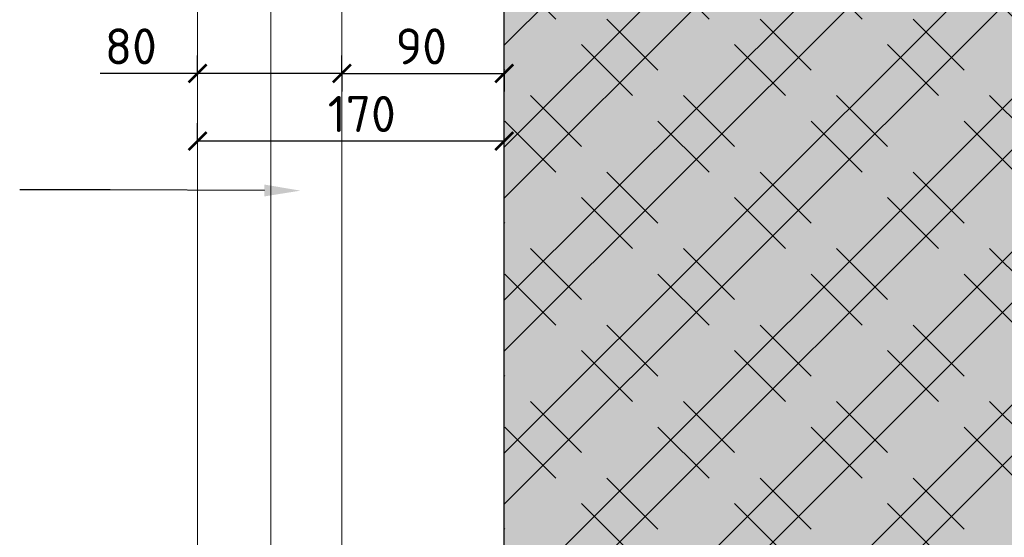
# Model space of a CAD drawing. Header units: millimetres. Extents: x -385852 to 238709, y -99680 to 201840.
# Tile 143 of 176: x 22818 to 23364, y -49763 to -49476. Entities that reach past the tile are written whole.
import ezdxf
from ezdxf import colors
from ezdxf.entities.mleader import LeaderData, LeaderLine
from ezdxf.math import Vec2, Vec3

# ---------------------------------------------------------------- set-up
doc = ezdxf.new("R2010")
doc.units = ezdxf.units.MM
doc.layers.get('0').update_dxf_attribs({"color": 4})
doc.layers.get('Defpoints').update_dxf_attribs({"color": 8})
for name, color, linetype in [('_____detaily', 1, 'Continuous'), ('_____detaily @ 10', 1, 'Continuous'), ('_____detaily @ 200', 1, 'Continuous'), ('_____detaily @ 50 (2)', 1, 'Continuous')]:
    doc.layers.add(name, color=color, linetype=linetype)
doc.styles.add('A99_popis', font='isocpeur.ttf')
doc.styles.get("Standard").update_dxf_attribs({"font": 'isocpeur.ttf', "height": 20})
doc.linetypes.add('IZOLACE', pattern='A,0.00254,-2.54,[134,ltypeshp.shx,S=2.54,R=0,X=-2.54,Y=0],-5.08,[134,ltypeshp.shx,S=2.54,R=180,X=2.54,Y=0],-2.54', length=10.16254)
doc.dimstyles.new('detaily_10', dxfattribs={"dimtxt": 20, "dimasz": 10, "dimexe": 10, "dimexo": 10, "dimgap": 5, "dimtad": 1, "dimdec": 0, "dimtxsty": 'Standard', "dimblk": 'ARCHTICK', "dimcen": 3, "dimazin": 0, "dimtfac": 1, "dimtdec": 0, "dimtmove": 0, "dimatfit": 0, "dimfxl": 0, "dimarcsym": 0})

# ---------------------------------------------------------------- blocks, each defined once
blk = doc.blocks.new('_ArchTick')
at = {"color": 0, "linetype": 'ByBlock', "const_width": 0.15}
blk.add_lwpolyline([(-0.5, -0.5), (0.5, 0.5)], dxfattribs=at)
blk = doc.blocks.new('*D197')
at = {"layer": '_____detaily', "color": 0, "linetype": 'Continuous', "lineweight": -2, "transparency": 16777216}
for p, q in [((22997, -49506), (22997, -49516)), ((22997, -49506), (23087, -49506)), ((23087, -49506), (23087, -49516))]:
    blk.add_line(p, q, dxfattribs=at)
at = {"layer": 'Defpoints', "color": 0, "linetype": 'Continuous', "lineweight": 5, "transparency": 16777216}
for p in [(22997, -49505), (23087, -49505), (23087, -49506)]:
    blk.add_point(p, dxfattribs=at)
at = {"layer": '_____detaily', "color": 0, "linetype": 'Continuous', "lineweight": -2, "transparency": 16777216, "xscale": 10, "yscale": 10, "zscale": 10, "rotation": 180}
blk.add_blockref('_ArchTick', (22997, -49506), dxfattribs=at)
at = {"layer": '_____detaily', "color": 0, "linetype": 'Continuous', "lineweight": -2, "transparency": 16777216, "xscale": 10, "yscale": 10, "zscale": 10}
blk.add_blockref('_ArchTick', (23087, -49506), dxfattribs=at)
at = {"layer": '_____detaily', "color": 0, "linetype": 'Continuous', "lineweight": 5, "transparency": 16777216, "insert": (23041, -49491), "char_height": 20, "attachment_point": 5}
blk.add_mtext('90', dxfattribs=at)
blk = doc.blocks.new('*D201')
at = {"layer": '_____detaily', "color": 0, "linetype": 'Continuous', "lineweight": -2, "transparency": 16777216}
for p, q in [((22917, -49506), (22917, -49496)), ((22997, -49506), (22997, -49496)), ((22917, -49506), (22863, -49506)), ((22997, -49506), (22917, -49506)), ((22997, -49506), (23007, -49506))]:
    blk.add_line(p, q, dxfattribs=at)
at = {"layer": 'Defpoints', "color": 0, "linetype": 'Continuous', "lineweight": 5, "transparency": 16777216}
for p in [(22917, -49506), (22917, -49506), (22997, -49506)]:
    blk.add_point(p, dxfattribs=at)
at = {"layer": '_____detaily', "color": 0, "linetype": 'Continuous', "lineweight": -2, "transparency": 16777216, "xscale": 10, "yscale": 10, "zscale": 10}
blk.add_blockref('_ArchTick', (22917, -49506), dxfattribs=at)
at = {"layer": '_____detaily', "color": 0, "linetype": 'Continuous', "lineweight": -2, "transparency": 16777216, "xscale": 10, "yscale": 10, "zscale": 10, "rotation": 180}
blk.add_blockref('_ArchTick', (22997, -49506), dxfattribs=at)
at = {"layer": '_____detaily', "color": 0, "linetype": 'Continuous', "lineweight": 5, "transparency": 16777216, "insert": (22880, -49491), "char_height": 20, "attachment_point": 5}
blk.add_mtext('80', dxfattribs=at)
blk = doc.blocks.new('*D202')
at = {"layer": '_____detaily', "color": 0, "linetype": 'Continuous', "lineweight": -2, "transparency": 16777216}
for p, q in [((22917, -49543.5), (22917, -49533.5)), ((23087, -49543.5), (23087, -49533.5)), ((23087, -49543.5), (22917, -49543.5))]:
    blk.add_line(p, q, dxfattribs=at)
at = {"layer": 'Defpoints', "color": 0, "linetype": 'Continuous', "lineweight": 5, "transparency": 16777216}
for p in [(22917, -49543.5), (22917, -49543.5), (23087, -49543.5)]:
    blk.add_point(p, dxfattribs=at)
at = {"layer": '_____detaily', "color": 0, "linetype": 'Continuous', "lineweight": -2, "transparency": 16777216, "xscale": 10, "yscale": 10, "zscale": 10, "rotation": 180}
blk.add_blockref('_ArchTick', (22917, -49543.5), dxfattribs=at)
at = {"layer": '_____detaily', "color": 0, "linetype": 'Continuous', "lineweight": -2, "transparency": 16777216, "xscale": 10, "yscale": 10, "zscale": 10}
blk.add_blockref('_ArchTick', (23087, -49543.5), dxfattribs=at)
at = {"layer": '_____detaily', "color": 0, "linetype": 'Continuous', "lineweight": 5, "transparency": 16777216, "insert": (23008, -49528.5), "char_height": 20, "attachment_point": 5}
blk.add_mtext('170', dxfattribs=at)
blk = doc.blocks.new('*D203')
at = {"layer": '_____detaily', "color": 0, "linetype": 'Continuous', "lineweight": -2, "transparency": 16777216}
for p, q in [((23546.5, -49160.5), (23616.5, -49160.5)), ((23606.5, -49560), (23606.5, -49160.5)), ((23570, -49560), (23616.5, -49560))]:
    blk.add_line(p, q, dxfattribs=at)
at = {"layer": 'Defpoints', "color": 0, "linetype": 'Continuous', "lineweight": 5, "transparency": 16777216}
for p in [(23127.54, -49160.5), (23606.5, -49160.5), (23560, -49560)]:
    blk.add_point(p, dxfattribs=at)
at = {"layer": '_____detaily', "color": 0, "linetype": 'Continuous', "lineweight": -2, "transparency": 16777216, "xscale": 10, "yscale": 10, "zscale": 10}
for p, rotation in [((23606.5, -49160.5), 90), ((23606.5, -49560), 270)]:
    blk.add_blockref('_ArchTick', p, dxfattribs=dict(at, rotation=rotation))
at = {"layer": '_____detaily', "color": 0, "linetype": 'Continuous', "lineweight": 5, "transparency": 16777216, "insert": (23591.5, -49354), "char_height": 20, "attachment_point": 5, "rotation": 90}
blk.add_mtext('400', dxfattribs=at)
blk = doc.blocks.new('*U326')
at = {"layer": '_____detaily @ 200', "linetype": 'Continuous', "lineweight": 0}
h = blk.add_hatch(dxfattribs=at)
h.set_pattern_fill('ZDIVO-PLYNOSILIK', scale=0.1)
h.set_pattern_definition([(45, (17637, -18934.5), (-42.42641, 42.42641), []), (45, (17665.284, -18934.5), (-42.42641, 42.42641), []), (135, (17685.024, -18928.9), (-42.42641, -42.42641), [40, -20]), (135, (17699.166, -18914.76), (-42.42641, -42.42641), [40, -20])])
h.paths.add_polyline_path([(23087, -49269.5), (23087, -52639.5), (23537, -52639.5), (23537, -49909.5), (23297, -49909.5), (23297, -49839.5), (23387, -49839.5), (23387, -49269.5)])
at = {"layer": '_____detaily @ 50 (2)', "linetype": 'Continuous', "lineweight": 0}
h = blk.add_hatch(dxfattribs=at)
h.set_pattern_fill('ZDIVO-PLYNOSILIK', scale=0.1)
h.set_pattern_definition([(45, (17637, -18934.5), (-10.606602, 10.606602), []), (45, (17644.071, -18934.5), (-10.606602, 10.606602), []), (135, (17649.006, -18933.1), (-10.606602, -10.606602), [10, -5]), (135, (17652.542, -18929.565), (-10.606602, -10.606602), [10, -5])])
h.paths.add_polyline_path([(23087, -49269.5), (23087, -52639.5), (23537, -52639.5), (23537, -49909.5), (23297, -49909.5), (23297, -49839.5), (23387, -49839.5), (23387, -49269.5)])

msp = doc.modelspace()

# ---------------------------------------------------------------- linework, layer by layer
at = {"layer": '_____detaily', "color": 1, "linetype": 'Continuous', "lineweight": 15, "flags": 128}
msp.add_lwpolyline([(22917, -49189.5), (22917, -52577.17402)], dxfattribs=at)
at = {"layer": '_____detaily', "color": 1, "linetype": 'Continuous', "lineweight": 9, "flags": 128}
msp.add_lwpolyline([(22997, -52577.17402), (22997, -49189.5)], dxfattribs=at)
at = {"layer": '_____detaily', "color": 1, "linetype": 'IZOLACE', "lineweight": 0, "ltscale": 3.8, "flags": 128}
msp.add_lwpolyline([(22957.5, -52577.17402), (22957.5, -49199.5)], dxfattribs=at)
at = {"layer": '_____detaily', "color": 7, "linetype": 'Continuous'}
msp.add_lwpolyline([(23087, -52577.17402), (23087, -49269.5)], dxfattribs=at)

# ---------------------------------------------------------------- block references
at = {"layer": '_____detaily', "color": 4, "linetype": 'Continuous', "lineweight": 5}
msp.add_blockref('*U326', (0, 0), dxfattribs=at)

# ---------------------------------------------------------------- dimensions: what is measured, and where the dimension line sits
at = {"layer": '_____detaily', "color": 5, "linetype": 'Continuous', "lineweight": 5}
dim = msp.add_linear_dim(base=(23606.5, -49160.5), p1=(23559.9999961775, -49560), p2=(23127.5355339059, -49160.5), angle=90, dimstyle='detaily_10', dxfattribs=at)
dim.commit()
dim.dimension.update_dxf_attribs({"geometry": '*D203', "text_midpoint": (23606.5, -49354), "dimtype": 160})
for base, p1, p2, picture, middle in [((22917, -49506), (22997, -49506), (22917, -49506), '*D201', (22880, -49506)), ((23087, -49506), (22997, -49505), (23087, -49505), '*D197', (23041, -49506)), ((22917, -49543.5), (23087, -49543.5), (22917, -49543.5), '*D202', (23008, -49543.5))]:
    dim = msp.add_linear_dim(base=base, p1=p1, p2=p2, dimstyle='detaily_10', dxfattribs=at)
    dim.commit()
    dim.dimension.update_dxf_attribs({"geometry": picture, "text_midpoint": middle, "dimtype": 160})

# ---------------------------------------------------------------- leaders
at = {"layer": '_____detaily @ 10', "lineweight": 5}
ml = msp.add_multileader_mtext('Standard', dxfattribs=at)
ml.set_content('\\A1;{\\C256;LAKOVANÝ POZINK PLECH \\PTL. 0,5 mm, RŠ 330mm\\PRAL 9006}', color=1, style='A99_popis')
ml.set_leader_properties(color=256, linetype='ByLayer', lineweight=-1)
ml.build(insert=Vec2(0, 0))
ml.multileader.update_dxf_attribs({"dogleg_length": 5, "arrow_head_size": 20, "scale": 10})
ctx = ml.context
ctx.base_point, ctx.scale, ctx.char_height, ctx.arrow_head_size, ctx.landing_gap_size, ctx.plane_origin = Vec3(19980.5, -49543.00758), 10, 20, 20, 20, Vec3(17452.5, -51734.60901)
notes = []
notes.append((ctx, [(0, (1, 1, 0), (19930.5, -49543.00758), (1, 0), 50, [(0, [(19532.78505, -50258.48735)], 0, [])])]))
ctx.mtext.insert, ctx.mtext.width, ctx.mtext.flow_direction = Vec3(20000.5, -49533), 336.3158442, 5
ml = msp.add_multileader_mtext('Standard', dxfattribs=at)
ml.set_content('\\A1;{\\C256;VERTIKALNĚ KLADENÝ\\PPANEL PIR, TL 80MM\\PRAL 9006\\PU=0,37 W/M2/K,\\PEI 15-ef DP3}', color=1, style='A99_popis')
ml.set_leader_properties(color=256, linetype='ByLayer', lineweight=-1)
ml.build(insert=Vec2(0, 0))
ml.multileader.update_dxf_attribs({"dogleg_length": 5, "arrow_head_size": 20, "scale": 10})
ctx = ml.context
ctx.base_point, ctx.scale, ctx.char_height, ctx.arrow_head_size, ctx.landing_gap_size, ctx.plane_origin = Vec3(22510.5, -49570.5), 10, 20, 20, 20, Vec3(21062.44247, -51367.20417)
notes.append((ctx, [(1, (1, 1, 0), (22868.5, -49570.5), (-1, 0), 50, [(0, [(22974, -49571)], 0, [])])]))
ctx.mtext.insert, ctx.mtext.width, ctx.mtext.flow_direction = Vec3(22530.5, -49560.49242), 277.5, 5
at = {"layer": '_____detaily @ 200', "linetype": 'Continuous', "lineweight": 5}
ml = msp.add_multileader_mtext('Standard', dxfattribs=at)
ml.set_content('SPOJ PODTMELIT', color=256)
ml.set_leader_properties()
ml.build(insert=Vec2(0, 0))
ml.multileader.update_dxf_attribs({"text_left_attachment_type": 2, "text_right_attachment_type": 2, "dogleg_length": 0.1, "arrow_head_size": 20, "scale": 200})
ctx = ml.context
ctx.base_point, ctx.scale, ctx.char_height, ctx.arrow_head_size, ctx.landing_gap_size, ctx.plane_origin = Vec3(16529, -49607.16667), 200, 20, 20, 5, Vec3(16745.87321, -49758.78145)
ctx.left_attachment, ctx.right_attachment = 2, 2
notes.append((ctx, [(1, (1, 1, 0), (16687, -49607.16667), (-1, 0), 20, [(0, [(16718.04587, -49336.69073)], 0, [])])]))
ctx.mtext.insert, ctx.mtext.width, ctx.mtext.defined_height, ctx.mtext.flow_direction = Vec3(16534, -49580.5), 193.2686721, 66.66667, 5
for ctx, leaders in notes:
    for number, flags, end, landing, length, lines in leaders:
        leader = LeaderData()
        leader.index, (leader.has_last_leader_line, leader.has_dogleg_vector, leader.attachment_direction) = number, flags
        leader.last_leader_point, leader.dogleg_vector, leader.dogleg_length = Vec3(end), Vec3(landing), length
        for number, points, colour, breaks in lines:
            line = LeaderLine()
            line.index, line.vertices, line.color, line.breaks = number, Vec3.list(points), colors.encode_raw_color(colour), breaks
            leader.lines.append(line)
        ctx.leaders.append(leader)

doc.saveas('drawing.dxf')
